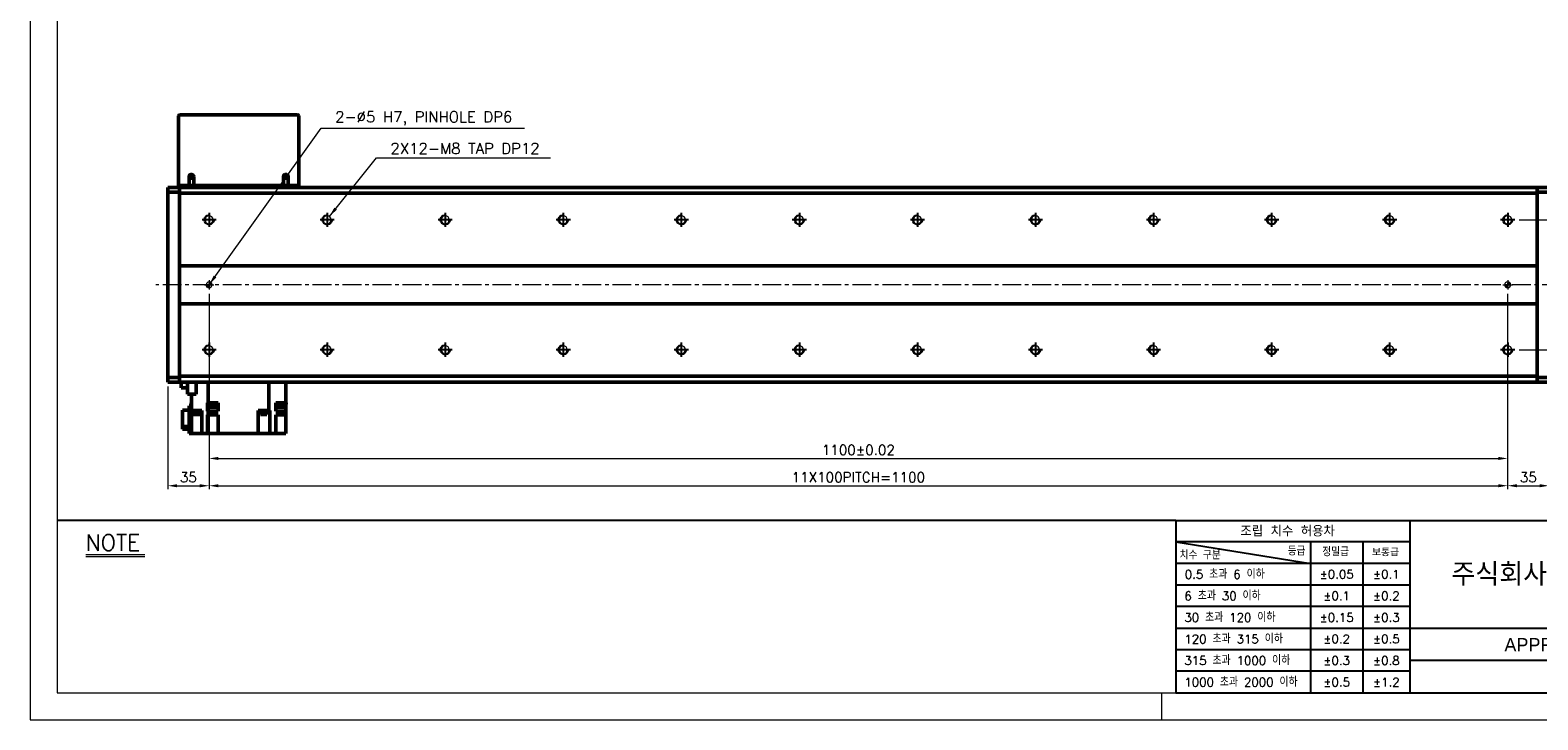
# Model space of a CAD drawing. Header units: millimetres. Extents: x 46891 to 50463, y 6223 to 9884.
# Tile 1 of 5: x 48547 to 49824, y 8529 to 9113. Entities that reach past the tile are written whole.
import ezdxf
from ezdxf.enums import TextEntityAlignment as Align

# ---------------------------------------------------------------- set-up
doc = ezdxf.new("R2010")
doc.units = ezdxf.units.MM
doc.header["$LTSCALE"] = 0.5
doc.linetypes.add('CENTER', pattern=[50.8, 31.75, -6.35, 6.35, -6.35])
doc.layers.get('0').update_dxf_attribs({"lineweight": 20})
for name, color, linetype, lineweight in [('1', 1, 'CENTER', 13), ('4', 4, 'Continuous', 13), ('외형선(ISO)', 7, 'Continuous', 50)]:
    doc.layers.add(name, color=color, linetype=linetype, lineweight=lineweight)
for name, color, linetype in [('3', 3, 'Continuous'), ('C', 1, 'CENTER'), ('DIM', 4, 'Continuous')]:
    doc.layers.add(name, color=color, linetype=linetype)
doc.styles.add('ACISOGDT', font='amgdt.shx')
doc.styles.add('DSR TEXT', font='romans.shx', dxfattribs={"bigfont": 'whgtxt.shx'})
doc.styles.get("Standard").update_dxf_attribs({"font": 'romans.shx', "bigfont": 'whgtxt.shx'})
doc.dimstyles.new('DSR', dxfattribs={"dimscale": 2, "dimtxt": 3, "dimasz": 3, "dimexe": 0.5, "dimexo": 0.5, "dimgap": 0.5, "dimtad": 1, "dimdsep": 46, "dimtxsty": 'Standard', "dimcen": 2.5, "dimclrd": 4, "dimclre": 4, "dimclrt": 2, "dimadec": 0, "dimazin": 2, "dimtfac": 1, "dimtmove": 0, "dimatfit": 3, "dimfxl": 0, "dimlwd": -1, "dimlwe": -1, "dimarcsym": 0})

# ---------------------------------------------------------------- blocks, each defined once
blk = doc.blocks.new('A$C13F00394')
for p, q in [((-202.34, 25.67), (-191.42, 25.67)), ((-202.34, 25.3), (-191.42, 25.3))]:
    blk.add_line(p, q)
at = {"layer": '3'}
for p, q in [((0, 32), (-207.68, 32)), ((0, 32), (202.32, 32)), ((0, 32), (0, 0)), ((43.43, 32), (43.43, 0)), ((0, 28), (25, 24)), ((43.43, 28), (0, 28)), ((25, 28), (25, 0)), ((34.7, 28), (34.7, 0)), ((43.43, 24), (0, 24)), ((43.43, 20), (0, 20)), ((43.43, 16), (0, 16)), ((0, 12), (129.32, 12)), ((43.43, 8), (0, 8)), ((97.32, 6), (43.43, 6)), ((43.43, 4), (0, 4)), ((0, 0), (202.32, 0))]:
    blk.add_line(p, q, dxfattribs=at)
at = {"color": 0, "style": 'DSR TEXT'}
for s, height, p in [('조립 치수 허용차', 2, (11.97, 29.02)), ('치수 구분', 1.5, (0.69, 24.78)), ('등급', 1.5, (20.77, 25.52)), ('정밀급', 1.5, (27.18, 25.37)), ('보통급', 1.3, (36.41, 25.38)), (' 0.5 초과 6 이하', 1.6, (0.56, 21.19)), (' 6 초과 30 이하', 1.6, (0.49, 17.19)), (' 30 초과 120 이하', 1.6, (0.49, 13.19)), (' 120 초과 315 이하', 1.6, (0.49, 9.19)), (' 315 초과 1000 이하', 1.6, (0.49, 5.19)), (' 1000 초과 2000 이하', 1.6, (0.49, 1.19))]:
    blk.add_text(s, height=height, dxfattribs=at).set_placement(p)
at = {"color": 7, "style": 'ACISOGDT'}
blk.add_text('APPROVED', height=2.5, dxfattribs=at).set_placement((70.28, 8.93), align=Align.MIDDLE_CENTER)
at = {"color": 0, "char_height": 1.6, "attachment_point": 5, "style": 'DSR TEXT'}
for s, insert in [('%%P0.05', (29.85, 22)), ('%%P0.1', (39.07, 22)), ('%%P0.1', (29.85, 18)), ('%%P0.2', (39.07, 18)), ('%%P0.15', (29.85, 14)), ('%%P0.3', (39.07, 14)), ('%%P0.2', (29.85, 10)), ('%%P0.5', (39.07, 10)), ('%%P0.3', (29.85, 6)), ('%%P0.8', (39.07, 6)), ('%%P0.5', (29.85, 2)), ('%%P1.2', (39.07, 2))]:
    blk.add_mtext(s, dxfattribs=dict(at, insert=insert))
at = {"color": 7, "insert": (70.37, 22), "char_height": 4.2, "attachment_point": 5, "style": 'DSR TEXT'}
blk.add_mtext('주식회사 디에스알', dxfattribs=at)
at = {"layer": '4', "color": 0, "style": 'DSR TEXT'}
blk.add_text('NOTE', height=3, dxfattribs=at).set_placement((-202.39, 26.38))
blk = doc.blocks.new('A$C1C1952E1')
at = {"color": 1}
blk.add_lwpolyline([(0, 0), (420, 0), (420, 297), (0, 297)], close=True, dxfattribs=at)
at = {"color": 3}
blk.add_lwpolyline([(5, 5), (415, 5), (415, 292), (5, 292)], close=True, dxfattribs=at)
blk = doc.blocks.new('A$C33E56CC6')
h = blk.add_hatch()
h.set_pattern_fill('ANSI31', color=256, style=0)
h.set_pattern_definition([(45, (-7065.45672, -6508.5399), (-0.0883883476, 0.0883883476), [])])
h.paths.add_polyline_path([(4, 6.5, 0.414214), (1.5, 4), (4, 4)])
h.paths.add_polyline_path([(6.5, 4), (4, 4), (4, 1.5, 0.414214)])
blk.add_circle((4, 4), 2.5)
at = {"layer": '1'}
for p, q in [((0, 4), (8, 4)), ((4, 0), (4, 8))]:
    blk.add_line(p, q, dxfattribs=at)
blk = doc.blocks.new('tap8')
blk.add_circle((0, 0), 3.4)
at = {"layer": 'C', "color": 1, "linetype": 'CENTER'}
for p, q in [((-6, 0), (6, 0)), ((0, -6), (0, 6))]:
    blk.add_line(p, q, dxfattribs=at)
at = {"layer": 'DIM', "color": 3}
blk.add_arc((0, 0), 4, 263.8455, 189.4314, dxfattribs=at)
blk = doc.blocks.new('*D82')
at = {"color": 1, "linetype": 'ByBlock'}
for p, q in [((49807.9, 8952.4), (49869.1, 8952.4)), ((49866.1, 8850.2), (49866.1, 8944.6)), ((49807.9, 8842.4), (49869.1, 8842.4))]:
    blk.add_line(p, q, dxfattribs=at)
at = {"color": 1}
for points in [[(49864.8, 8944.6), (49867.4, 8944.6), (49866.1, 8952.4)], [(49864.8, 8850.2), (49867.4, 8850.2), (49866.1, 8842.4)]]:
    blk.add_solid(points, dxfattribs=at)
at = {"layer": 'Defpoints', "color": 0}
for p in [(49804.3, 8952.4), (49866.1, 8952.4), (49804.3, 8842.4)]:
    blk.add_point(p, dxfattribs=at)
at = {"color": 3, "insert": (49858.9, 8897.4), "char_height": 8.4, "attachment_point": 5, "rotation": 90, "style": 'DSR TEXT'}
blk.add_mtext('110', dxfattribs=at)
blk = doc.blocks.new('*D83')
at = {"color": 1, "linetype": 'ByBlock'}
for p, q in [((48698.2, 8832.7), (48698.2, 8724.2)), ((48663.2, 8811.3), (48663.2, 8724.2)), ((48671, 8727.2), (48690.4, 8727.2))]:
    blk.add_line(p, q, dxfattribs=at)
at = {"color": 1}
for points in [[(48671, 8728.5), (48671, 8725.9), (48663.2, 8727.2)], [(48690.4, 8728.5), (48690.4, 8725.9), (48698.2, 8727.2)]]:
    blk.add_solid(points, dxfattribs=at)
at = {"layer": 'Defpoints', "color": 0}
for p in [(48698.2, 8836.3), (48663.2, 8814.9), (48698.2, 8727.2)]:
    blk.add_point(p, dxfattribs=at)
at = {"color": 3, "insert": (48680.7, 8734.4), "char_height": 8.4, "attachment_point": 5, "style": 'DSR TEXT'}
blk.add_mtext('35', dxfattribs=at)
blk = doc.blocks.new('*D84')
at = {"color": 1, "linetype": 'ByBlock'}
for p, q in [((48698.2, 8832.7), (48698.2, 8724.2)), ((49798.2, 8832.7), (49798.2, 8724.2)), ((48706, 8727.2), (49790.4, 8727.2))]:
    blk.add_line(p, q, dxfattribs=at)
at = {"color": 1}
for points in [[(48706, 8728.5), (48706, 8725.9), (48698.2, 8727.2)], [(49790.4, 8728.5), (49790.4, 8725.9), (49798.2, 8727.2)]]:
    blk.add_solid(points, dxfattribs=at)
at = {"layer": 'Defpoints', "color": 0}
for p in [(48698.2, 8836.3), (49798.2, 8836.3), (49798.2, 8727.2)]:
    blk.add_point(p, dxfattribs=at)
at = {"color": 3, "insert": (49248.2, 8734.4), "char_height": 8.4, "attachment_point": 5, "style": 'DSR TEXT'}
blk.add_mtext('11X100PITCH=1100', dxfattribs=at)
blk = doc.blocks.new('*D85')
at = {"color": 1, "linetype": 'ByBlock'}
for p, q in [((49798.2, 8832.7), (49798.2, 8724.2)), ((49833.2, 8811.3), (49833.2, 8724.2)), ((49806, 8727.2), (49825.4, 8727.2))]:
    blk.add_line(p, q, dxfattribs=at)
at = {"color": 1}
for points in [[(49806, 8728.5), (49806, 8725.9), (49798.2, 8727.2)], [(49825.4, 8728.5), (49825.4, 8725.9), (49833.2, 8727.2)]]:
    blk.add_solid(points, dxfattribs=at)
at = {"layer": 'Defpoints', "color": 0}
for p in [(49798.2, 8836.3), (49833.2, 8814.9), (49833.2, 8727.2)]:
    blk.add_point(p, dxfattribs=at)
at = {"color": 3, "insert": (49815.7, 8734.4), "char_height": 8.4, "attachment_point": 5, "style": 'DSR TEXT'}
blk.add_mtext('35', dxfattribs=at)
blk = doc.blocks.new('*D86')
at = {"color": 1, "linetype": 'ByBlock'}
for p, q in [((48698.2, 8889.8), (48698.2, 8747.3)), ((49798.2, 8889.8), (49798.2, 8747.3)), ((48706, 8750.3), (49790.4, 8750.3))]:
    blk.add_line(p, q, dxfattribs=at)
at = {"color": 1}
for points in [[(48706, 8751.6), (48706, 8749), (48698.2, 8750.3)], [(49790.4, 8751.6), (49790.4, 8749), (49798.2, 8750.3)]]:
    blk.add_solid(points, dxfattribs=at)
at = {"layer": 'Defpoints', "color": 0}
for p in [(48698.2, 8893.4), (49798.2, 8893.4), (49798.2, 8750.3)]:
    blk.add_point(p, dxfattribs=at)
at = {"color": 3, "insert": (49248.2, 8757.5), "char_height": 8.4, "attachment_point": 5, "style": 'DSR TEXT'}
blk.add_mtext('1100%%P0.02', dxfattribs=at)

msp = doc.modelspace()

# ---------------------------------------------------------------- linework, layer by layer
at = {"color": 1}
msp.add_line((49504.90132, 8551.81052), (49504.90132, 8528.99552), dxfattribs=at)
at = {"layer": '1'}
msp.add_line((49843.24958, 8897.35286), (48653.24958, 8897.35286), dxfattribs=at)
at = {"layer": '3'}
msp.add_line((49517.14175, 8551.81052), (50440.31632, 8551.81052), dxfattribs=at)
at = {"layer": '외형선(ISO)'}
for p, q in [((48672.24958, 8981.35286), (48672.24958, 9040.35286)), ((48673.24958, 9041.35286), (48773.24958, 9041.35286)), ((48774.24958, 9040.35286), (48774.24958, 8981.35286)), ((48663.24958, 8978.97418), (48663.24958, 8979.85286)), ((48673.24958, 8979.85286), (48663.24958, 8979.85286)), ((48663.24958, 8978.97418), (48663.24958, 8975.85286)), ((48672.24958, 8981.35286), (48673.24958, 8981.35286)), ((48673.24958, 8981.35286), (48673.24958, 8979.85286)), ((48673.24958, 8981.35286), (48681.24958, 8981.35286)), ((48673.24958, 8978.97418), (48673.24958, 8979.85286)), ((48673.24958, 8979.85286), (49823.24958, 8979.85286)), ((48673.24958, 8979.85286), (48673.24958, 8978.97418)), ((48673.24958, 8978.97418), (48673.24958, 8974.85286)), ((48673.24958, 8975.85286), (48673.24958, 8978.97418)), ((48681.24958, 8988.85286), (48681.24958, 8981.35286)), ((48681.24958, 8981.35286), (48685.24958, 8981.35286)), ((48685.24958, 8981.35286), (48685.24958, 8988.85286)), ((48685.24958, 8981.35286), (48761.24958, 8981.35286)), ((48761.24958, 8988.85286), (48761.24958, 8981.35286)), ((48761.24958, 8981.35286), (48765.24958, 8981.35286)), ((48765.24958, 8981.35286), (48765.24958, 8988.85286)), ((48765.24958, 8981.35286), (48773.24958, 8981.35286)), ((48773.24958, 8981.35286), (48773.24958, 8979.85286)), ((48773.24958, 8981.35286), (48774.24958, 8981.35286)), ((49823.24958, 8979.85286), (49823.24958, 8978.97418)), ((49823.24958, 8979.85286), (49833.24958, 8979.85286)), ((49823.24958, 8978.97418), (49823.24958, 8979.85286)), ((49823.24958, 8974.85286), (49823.24958, 8978.97418)), ((49823.24958, 8978.97418), (49823.24958, 8975.85286)), ((48673.24958, 8975.85286), (48663.24958, 8975.85286)), ((48663.24958, 8975.85286), (48663.24958, 8818.85286)), ((48673.24958, 8974.85286), (48673.24958, 8913.35286)), ((49823.24958, 8974.85286), (48673.24958, 8974.85286)), ((49833.24958, 8975.85286), (49823.24958, 8975.85286)), ((49823.24958, 8913.35286), (49823.24958, 8974.85286)), ((48673.24958, 8913.35286), (48673.24958, 8912.49931)), ((48673.24958, 8913.35286), (49823.24958, 8913.35286)), ((48673.24958, 8912.49931), (48673.24958, 8912.14575)), ((48673.24958, 8912.14575), (48673.24958, 8882.55997)), ((48673.24958, 8882.55997), (48673.24958, 8912.14575)), ((49823.24958, 8912.49931), (49823.24958, 8913.35286)), ((49823.24958, 8912.14575), (49823.24958, 8912.49931)), ((49823.24958, 8882.55997), (49823.24958, 8912.14575)), ((49823.24958, 8912.14575), (49823.24958, 8882.55997)), ((48673.24958, 8882.55997), (48673.24958, 8882.20641)), ((48673.24958, 8882.20641), (48673.24958, 8881.35286)), ((48673.24958, 8881.35286), (48673.24958, 8819.85286)), ((49823.24958, 8881.35286), (48673.24958, 8881.35286)), ((49823.24958, 8882.20641), (49823.24958, 8882.55997)), ((49823.24958, 8881.35286), (49823.24958, 8882.20641)), ((49823.24958, 8819.85286), (49823.24958, 8881.35286)), ((48663.24958, 8818.85286), (48673.24958, 8818.85286)), ((48663.24958, 8818.85286), (48663.24958, 8815.73154)), ((48663.24958, 8814.85286), (48663.24958, 8815.73154)), ((48673.24958, 8814.85286), (48663.24958, 8814.85286)), ((48673.24958, 8819.85286), (48673.24958, 8815.73154)), ((48673.24958, 8819.85286), (49823.24958, 8819.85286)), ((48673.24958, 8815.73154), (48673.24958, 8818.85286)), ((48673.24958, 8814.85286), (48673.24958, 8815.73154)), ((48673.24958, 8815.73154), (48673.24958, 8814.85286)), ((48673.24958, 8814.85286), (49823.24958, 8814.85286)), ((48674.44958, 8810.02786), (48674.44958, 8814.85286)), ((48679.84958, 8814.85286), (48679.84958, 8804.70286)), ((48687.27813, 8804.70286), (48687.27813, 8814.85286)), ((48697.58339, 8797.35286), (48697.58339, 8814.85286)), ((48748.91577, 8814.85286), (48748.91577, 8790.85286)), ((48763.24958, 8814.85286), (48763.24958, 8797.35286)), ((49823.24958, 8815.73154), (49823.24958, 8819.85286)), ((49823.24958, 8818.85286), (49833.24958, 8818.85286)), ((49823.24958, 8818.85286), (49823.24958, 8815.73154)), ((49823.24958, 8815.73154), (49823.24958, 8814.85286)), ((49823.24958, 8814.85286), (49823.24958, 8815.73154)), ((49823.24958, 8814.85286), (49833.24958, 8814.85286)), ((48674.44958, 8810.02786), (48679.84958, 8810.02786)), ((48679.84958, 8804.70286), (48687.27813, 8804.70286)), ((48683.24958, 8804.70286), (48683.24958, 8790.85286)), ((48675.74958, 8777.3628), (48675.74958, 8791.25844)), ((48675.74958, 8791.25844), (48681.24958, 8791.25844)), ((48681.24958, 8771.35286), (48681.24958, 8794.85286)), ((48681.24958, 8794.85286), (48683.24958, 8794.85286)), ((48683.24958, 8797.35286), (48683.02968, 8797.35286)), ((48683.02968, 8797.35286), (48683.02968, 8796.35286)), ((48683.02968, 8796.35286), (48683.24958, 8796.35286)), ((48683.24958, 8771.35286), (48683.24958, 8790.85286)), ((48683.24958, 8790.85286), (48691.80574, 8790.85286)), ((48684.68864, 8790.35286), (48684.68864, 8790.85286)), ((48684.68864, 8790.35286), (48690.68864, 8790.35286)), ((48684.73864, 8789.65286), (48684.73864, 8790.35286)), ((48684.73864, 8789.65286), (48690.63864, 8789.65286)), ((48684.93864, 8787.65286), (48684.93864, 8789.65286)), ((48684.93864, 8787.65286), (48690.43864, 8787.65286)), ((48690.43864, 8787.65286), (48690.43864, 8789.65286)), ((48690.63864, 8789.65286), (48690.63864, 8790.35286)), ((48690.68864, 8790.35286), (48690.68864, 8790.85286)), ((48692.14958, 8790.85286), (48691.80574, 8790.85286)), ((48692.14958, 8771.35286), (48692.14958, 8790.85286)), ((48696.92495, 8797.35286), (48697.58339, 8797.35286)), ((48696.92495, 8795.35286), (48696.92495, 8797.35286)), ((48696.92764, 8795.35286), (48696.92495, 8795.35286)), ((48696.92764, 8790.35286), (48696.92764, 8795.35286)), ((48698.03896, 8795.35286), (48696.92764, 8795.35286)), ((48697.58339, 8790.35286), (48696.92764, 8790.35286)), ((48696.92764, 8787.35286), (48697.58339, 8787.35286)), ((48696.92764, 8787.35286), (48696.92764, 8771.35286)), ((48697.58339, 8797.35286), (48700.26504, 8797.35286)), ((48697.58339, 8790.35286), (48697.58339, 8787.35286)), ((48706.04958, 8790.35286), (48697.58339, 8790.35286)), ((48697.58339, 8787.35286), (48706.04958, 8787.35286)), ((48697.73896, 8797.35286), (48697.73896, 8796.35286)), ((48697.73896, 8796.35286), (48705.33896, 8796.35286)), ((48698.03896, 8796.35286), (48698.03896, 8793.75286)), ((48698.03896, 8793.75286), (48705.03896, 8793.75286)), ((48702.81289, 8797.35286), (48700.26504, 8797.35286)), ((48702.81289, 8797.35286), (48706.05101, 8797.35286)), ((48705.03896, 8796.35286), (48705.03896, 8793.75286)), ((48705.03896, 8795.35286), (48706.04958, 8795.35286)), ((48705.33896, 8797.35286), (48705.33896, 8796.35286)), ((48706.04958, 8790.35286), (48706.04958, 8795.35286)), ((48706.05101, 8795.35286), (48706.04958, 8795.35286)), ((48706.04958, 8787.35286), (48706.04958, 8771.35286)), ((48706.05101, 8795.35286), (48706.05101, 8797.35286)), ((48748.91577, 8790.85286), (48739.94958, 8790.85286)), ((48739.94958, 8790.85286), (48739.94958, 8771.35286)), ((48741.44816, 8790.35286), (48741.44816, 8790.85286)), ((48741.44816, 8790.35286), (48747.44816, 8790.35286)), ((48741.49816, 8789.65286), (48741.49816, 8790.35286)), ((48741.49816, 8789.65286), (48747.39816, 8789.65286)), ((48741.69816, 8787.65286), (48741.69816, 8789.65286)), ((48741.69816, 8787.65286), (48747.19816, 8787.65286)), ((48747.19816, 8787.65286), (48747.19816, 8789.65286)), ((48747.39816, 8789.65286), (48747.39816, 8790.35286)), ((48747.44816, 8790.35286), (48747.44816, 8790.85286)), ((48748.91577, 8790.85286), (48749.58225, 8790.85286)), ((48749.61669, 8790.85286), (48749.58225, 8790.85286)), ((48749.61669, 8790.85286), (48749.61669, 8771.35286)), ((48754.81052, 8797.35286), (48763.24958, 8797.35286)), ((48754.81052, 8797.35286), (48754.81052, 8795.35286)), ((48754.84958, 8795.35286), (48754.81052, 8795.35286)), ((48754.84958, 8795.35286), (48754.84958, 8790.35286)), ((48754.84958, 8795.35286), (48756.16948, 8795.35286)), ((48763.24958, 8790.35286), (48754.84958, 8790.35286)), ((48754.84958, 8787.35286), (48763.24958, 8787.35286)), ((48754.84958, 8787.35286), (48754.84958, 8771.35286)), ((48755.86948, 8797.35286), (48755.86948, 8796.35286)), ((48755.86948, 8796.35286), (48763.46948, 8796.35286)), ((48756.16948, 8796.35286), (48756.16948, 8793.75286)), ((48756.16948, 8793.75286), (48763.16948, 8793.75286)), ((48763.16948, 8796.35286), (48763.16948, 8793.75286)), ((48763.24958, 8795.35286), (48763.16948, 8795.35286)), ((48763.46948, 8797.35286), (48763.24958, 8797.35286)), ((48763.24958, 8795.35286), (48763.24958, 8796.35286)), ((48763.24958, 8795.35286), (48763.24958, 8790.35286)), ((48763.24958, 8790.35286), (48763.24958, 8787.35286)), ((48763.24958, 8771.35286), (48763.24958, 8787.35286)), ((48763.46948, 8797.35286), (48763.46948, 8796.35286)), ((48675.74958, 8775.04728), (48675.74958, 8777.3628)), ((48675.74958, 8777.3628), (48681.24958, 8777.3628)), ((48681.24958, 8775.04728), (48675.74958, 8775.04728)), ((48681.24958, 8771.35286), (48683.24958, 8771.35286)), ((48687.64958, 8771.35286), (48683.24958, 8771.35286)), ((48692.14958, 8771.35286), (48687.64958, 8771.35286)), ((48696.91691, 8771.35286), (48692.14958, 8771.35286)), ((48696.91691, 8771.35286), (48696.92764, 8771.35286)), ((48696.92764, 8771.35286), (48702.04958, 8771.35286)), ((48706.04958, 8771.35286), (48702.04958, 8771.35286)), ((48706.04958, 8771.35286), (48739.94958, 8771.35286)), ((48744.44958, 8771.35286), (48739.94958, 8771.35286)), ((48744.44958, 8771.35286), (48749.61669, 8771.35286)), ((48754.69343, 8771.35286), (48749.61669, 8771.35286)), ((48754.69343, 8771.35286), (48754.84958, 8771.35286)), ((48758.84958, 8771.35286), (48754.84958, 8771.35286)), ((48758.84958, 8771.35286), (48763.24958, 8771.35286))]:
    msp.add_line(p, q, dxfattribs=at)
for centre in [(48683.24958, 8988.85286), (48763.24958, 8988.85286)]:
    msp.add_circle(centre, 1.2295, dxfattribs=at)
for centre, radius, start, end in [((48673.24958, 9040.35286), 1, 90, 180), ((48773.24958, 9040.35286), 1, 0, 90), ((48683.24958, 8988.85286), 2, 0, 180), ((48763.24958, 8988.85286), 2, 0, 180)]:
    msp.add_arc(centre, radius, start, end, dxfattribs=at)

# ---------------------------------------------------------------- block references
at = {"xscale": 4.563000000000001, "yscale": 4.563000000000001, "zscale": 4.563000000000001}
for name, p in [('A$C1C1952E1', (48546.67132, 8528.99552)), ('A$C13F00394', (49517.14175, 8551.81052))]:
    msp.add_blockref(name, p, dxfattribs=at)
at = {"xscale": -1}
for name, p, rotation in [('tap8', (48698.24958, 8952.35286), 90), ('tap8', (48798.24958, 8952.35286), 90), ('tap8', (48898.24958, 8952.35286), 90), ('tap8', (48998.24958, 8952.35286), 90), ('tap8', (49098.24958, 8952.35286), 90), ('tap8', (49198.24958, 8952.35286), 90), ('tap8', (49298.24958, 8952.35286), 90), ('tap8', (49398.24958, 8952.35286), 90), ('tap8', (49498.24958, 8952.35286), 90), ('tap8', (49598.24958, 8952.35286), 90), ('tap8', (49698.24958, 8952.35286), 90), ('tap8', (49798.24958, 8952.35286), 90), ('A$C33E56CC6', (48694.24958, 8901.35286), 180), ('A$C33E56CC6', (49794.24958, 8901.35286), 180), ('tap8', (48698.24958, 8842.35286), 90), ('tap8', (48798.24958, 8842.35286), 90), ('tap8', (48898.24958, 8842.35286), 90), ('tap8', (48998.24958, 8842.35286), 90), ('tap8', (49098.24958, 8842.35286), 90), ('tap8', (49198.24958, 8842.35286), 90), ('tap8', (49298.24958, 8842.35286), 90), ('tap8', (49398.24958, 8842.35286), 90), ('tap8', (49498.24958, 8842.35286), 90), ('tap8', (49598.24958, 8842.35286), 90), ('tap8', (49698.24958, 8842.35286), 90), ('tap8', (49798.24958, 8842.35286), 90)]:
    msp.add_blockref(name, p, dxfattribs=dict(at, rotation=rotation))

# ---------------------------------------------------------------- texts
at = {"color": 3, "char_height": 9.24, "attachment_point": 1, "style": 'DSR TEXT'}
for s, insert in [('2-%%C5 H7, PINHOLE DP6', (48805.02824, 9044.14942)), ('2X12-M8 TAP DP12', (48851.86689, 9017.37477))]:
    msp.add_mtext(s, dxfattribs=dict(at, insert=insert))

# ---------------------------------------------------------------- dimensions: what is measured, and where the dimension line sits
dim = msp.add_linear_dim(base=(49866.12478, 8952.35286), p1=(49804.29655, 8842.35286), p2=(49804.29655, 8952.35286), angle=270, dimstyle='DSR', override={"dimscale": 3, "dimtxt": 2.8, "dimasz": 2.600136, "dimexe": 1, "dimexo": 1.2, "dimgap": 1, "dimdec": 4, "dimtxsty": 'DSR TEXT', "dimclrd": 1, "dimclre": 1, "dimclrt": 3, "dimtdec": 4, "dimtix": 1})
dim.commit()
dim.dimension.update_dxf_attribs({"geometry": '*D82', "text_midpoint": (49858.92478, 8897.35286)})
for base, p1, p2, text, picture, middle in [((49798.24958, 8750.31787), (48698.24958, 8893.35286), (49798.24958, 8893.35286), '<>%%P0.02', '*D86', (49248.24958, 8757.51787)), ((49798.24958, 8727.19193), (48698.24958, 8836.30589), (49798.24958, 8836.30589), '11X100PITCH=<>', '*D84', (49248.24958, 8734.39193))]:
    dim = msp.add_linear_dim(base=base, p1=p1, p2=p2, text=text, dimstyle='DSR', override={"dimscale": 3, "dimtxt": 2.8, "dimasz": 2.600136, "dimexe": 1, "dimexo": 1.2, "dimgap": 1, "dimdec": 4, "dimtxsty": 'DSR TEXT', "dimclrd": 1, "dimclre": 1, "dimclrt": 3, "dimtdec": 4, "dimtix": 1})
    dim.commit()
    dim.dimension.update_dxf_attribs({"geometry": picture, "text_midpoint": middle})
for base, p1, p2, picture, middle in [((48698.24958, 8727.19193), (48663.24958, 8814.85286), (48698.24958, 8836.30589), '*D83', (48680.74958, 8734.39193)), ((49833.24958, 8727.19193), (49798.24958, 8836.30589), (49833.24958, 8814.85286), '*D85', (49815.74958, 8734.39193))]:
    dim = msp.add_linear_dim(base=base, p1=p1, p2=p2, dimstyle='DSR', override={"dimscale": 3, "dimtxt": 2.8, "dimasz": 2.600136, "dimexe": 1, "dimexo": 1.2, "dimgap": 1, "dimdec": 4, "dimtxsty": 'DSR TEXT', "dimclrd": 1, "dimclre": 1, "dimclrt": 3, "dimtdec": 4, "dimtix": 1})
    dim.commit()
    dim.dimension.update_dxf_attribs({"geometry": picture, "text_midpoint": middle})

# ---------------------------------------------------------------- leaders
at = {"annotation_type": 0, "has_hookline": 1, "hookline_direction": 0}
for points, text_width in [([(48698.24958, 8897.35286), (48793.14779, 9029.84942), (48801.72824, 9029.84942)], 160.4625), ([(48800.11425, 8955.19593), (48839.98644, 9004.83477), (48848.56689, 9004.83477)], 135.575)]:
    msp.add_leader(points, dimstyle='DSR', override={"dimscale": 3.3, "dimtxt": 2.8, "dimasz": 2.600136, "dimexe": 1, "dimexo": 1.2, "dimgap": 1, "dimdec": 4, "dimtxsty": 'DSR TEXT', "dimclrd": 1, "dimclre": 1, "dimclrt": 3, "dimtdec": 4, "dimtix": 1}, dxfattribs=dict(at, text_width=text_width))

doc.saveas('drawing.dxf')
